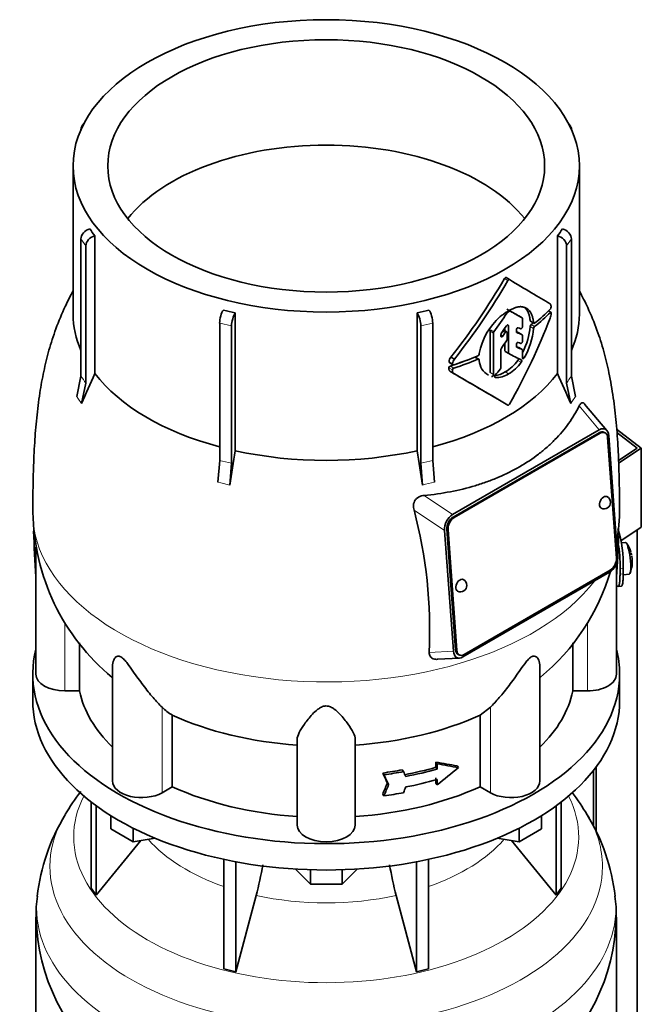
# Model space of a CAD drawing. Header units: millimetres. Extents: x 166 to 762, y -3522 to 2287.
# Tile 9 of 27: x 569 to 762, y -1377 to -1071. Entities that reach past the tile are written whole.
import ezdxf

# ---------------------------------------------------------------- set-up
doc = ezdxf.new("R2010")
doc.units = ezdxf.units.MM
for name, color, linetype in [('LOW_134-17', 7, 'Continuous'), ('M5X8_UNI7687', 7, 'Continuous'), ('VSI134_DIFFUSORE', 7, 'Continuous'), ('VSI134_TERMINALE', 7, 'Continuous'), ('VSI134_TESTATA', 7, 'Continuous')]:
    doc.layers.add(name, color=color, linetype=linetype)

# ---------------------------------------------------------------- blocks, each defined once
blk = doc.blocks.new('SE4')
at = {"layer": 'LOW_134-17', "color": 7, "linetype": 'Continuous', "lineweight": 35}
for p, q in [((760.76, -3254.93), (760.76, -1229.68)), ((748.01, -1303.2), (748.01, -1323.14)), ((747.26, -1304.19), (747.26, -1321.49))]:
    blk.add_line(p, q, dxfattribs=at)
at = {"layer": 'M5X8_UNI7687', "color": 7, "linetype": 'Continuous', "lineweight": 35}
for p, q in [((757.15, -1233.53), (755.85, -1233.65)), ((756.42, -1243.61), (758.35, -1243.32))]:
    blk.add_line(p, q, dxfattribs=at)
for centre, radius, start, end in [((749.24, -1239.47), 10, 16.6957, 35.0127), ((749.24, -1239.47), 10, 11.8797, 13.5278), ((1125.34, -1182.91), 370.34, 188.5064, 188.6141), ((749.24, -1239.47), 10, 338.98, 357.2751)]:
    blk.add_arc(centre, radius, start, end, dxfattribs=at)
for centre, major_axis, ratio, start_param, end_param in [((757.75, -1238.43), (0.6, -4.89), 0.169759, 0.004788, 3.136805), ((749.22, -1239.38), (-9.78, -2.08), 0.810411, 3.163117, 3.206609), ((749.25, -1239.59), (-9.94, -1.06), 0.589949, 3.053564, 3.168123), ((750.76, -1237.47), (7.36, -5.62), 0.747167, 0.443437, 0.593129)]:
    blk.add_ellipse(centre, major_axis=major_axis, ratio=ratio, start_param=start_param, end_param=end_param, dxfattribs=at)
at = {"layer": 'VSI134_DIFFUSORE', "color": 7, "linetype": 'Continuous', "lineweight": 35}
for p, q in [((573.33, -1274.38), (573.33, -1282.55)), ((755.33, -1282.55), (755.33, -1274.38)), ((591.5, -1314.05), (591.5, -1340.73)), ((593.03, -1315.2), (593.03, -1342.86)), ((735.63, -1315.2), (735.63, -1342.86)), ((737.16, -1314.05), (737.16, -1340.73)), ((597.58, -1322.31), (597.58, -1318.25)), ((731.09, -1322.31), (731.09, -1318.25)), ((604.52, -1326.32), (597.58, -1322.31)), ((604.52, -1326.32), (604.52, -1322.14)), ((724.15, -1326.32), (724.15, -1322.14)), ((731.09, -1322.31), (724.15, -1326.32)), ((593.03, -1342.86), (606.9, -1325.95)), ((611.34, -1325.26), (604.52, -1326.32)), ((724.15, -1326.32), (717.32, -1325.26)), ((721.77, -1325.95), (735.63, -1342.86)), ((632.64, -1331.8), (632.64, -1365.73)), ((636.33, -1332.54), (636.33, -1366.61)), ((692.33, -1332.54), (692.33, -1366.61)), ((696.03, -1331.8), (696.03, -1365.73)), ((659.42, -1339.45), (654.77, -1334.8)), ((659.42, -1339.45), (659.42, -1335.01)), ((673.89, -1334.8), (669.24, -1339.45)), ((669.24, -1339.45), (669.24, -1335.01)), ((669.24, -1339.45), (659.42, -1339.45)), ((591.5, -1340.73), (593.03, -1342.86)), ((636.33, -1366.61), (642.61, -1342.99)), ((686.06, -1342.99), (692.33, -1366.61)), ((735.63, -1342.86), (737.16, -1340.73)), ((574.33, -1349.72), (574.33, -1392.78)), ((754.33, -1392.78), (754.33, -1349.72)), ((632.64, -1365.73), (636.33, -1366.61)), ((692.33, -1366.61), (696.03, -1365.73))]:
    blk.add_line(p, q, dxfattribs=at)
for centre, radius, start, end in [((642.9, -1353.44), 69.34, 142.033, 149.1905), ((687.58, -1351.61), 66.76, 30.2688, 37.3789), ((636.3, -1350.25), 61.97, 148.6443, 173.5165), ((692.92, -1350.05), 61.38, 6.3678, 31.5224), ((552.76, -1318.68), 93.08, 344.857, 350.8264), ((774.59, -1318.88), 91.75, 189.1585, 195.2315), ((602.17, -1348.22), 27.79, 169.5748, 183.1451), ((727.27, -1347.93), 27, 356.1894, 10.0912), ((635.57, -1348.66), 61.16, 181.0224, 231.9887), ((693.39, -1348.76), 60.83, 307.8231, 359.0842)]:
    blk.add_arc(centre, radius, start, end, dxfattribs=at)
for centre, major_axis, start_param, end_param in [((664.33, -1274.38), (91, 0), 2.993207, 6.283185), ((664.33, -1274.38), (91, 0), 0, 0.148386), ((664.33, -1282.55), (-91, 0), 0, 3.141593)]:
    blk.add_ellipse(centre, major_axis=major_axis, ratio=0.57735, start_param=start_param, end_param=end_param, dxfattribs=at)
at = {"layer": 'VSI134_DIFFUSORE', "color": 4, "linetype": 'Continuous', "lineweight": 9}
for centre, major_axis, start_param, end_param in [((664.33, -1324.81), (-78.3, 0), 0, 3.425204), ((664.33, -1324.81), (-78.3, 0), 5.999574, 6.283185), ((664.33, -1334), (85.67, 0), 2.812199, 6.283185), ((664.33, -1334), (85.67, 0), 0, 0.329621), ((664.33, -1309.69), (-61.63, 0), 0.463231, 1.030574), ((664.33, -1309.69), (61.63, 0), 5.252612, 5.819954), ((664.33, -1309.69), (-61.63, 0), 1.210556, 1.931037), ((664.33, -1346.76), (-89.83, 0), 0, 3.209137), ((664.33, -1346.76), (-89.83, 0), 6.215747, 6.283185)]:
    blk.add_ellipse(centre, major_axis=major_axis, ratio=0.57735, start_param=start_param, end_param=end_param, dxfattribs=at)
at = {"layer": 'VSI134_TERMINALE', "color": 7, "linetype": 'Continuous', "lineweight": 35}
for p, q in [((754.4, -1198.47), (762.05, -1204.33)), ((760.76, -1204.3), (754.47, -1199.48)), ((754.98, -1208.14), (760.76, -1204.3)), ((762.05, -1204.33), (755.02, -1209)), ((762.05, -1228.82), (762.05, -1204.33)), ((762.05, -1228.82), (755.73, -1233.02)), ((755.44, -1243.34), (755.44, -1241.7)), ((756.43, -1243.26), (756.43, -1241.62)), ((754.84, -1247.17), (755.83, -1247.09))]:
    blk.add_line(p, q, dxfattribs=at)
at = {"layer": 'VSI134_TERMINALE', "color": 4, "linetype": 'Continuous', "lineweight": 9}
for p, q in [((755.44, -1241.7), (756.43, -1241.62)), ((756.43, -1243.26), (755.44, -1243.34))]:
    blk.add_line(p, q, dxfattribs=at)
at = {"layer": 'VSI134_TERMINALE', "color": 7, "linetype": 'Continuous', "lineweight": 35}
for centre, radius, start, end in [((717.82, -1240.49), 38.63, 358.3189, 17.0497), ((718.57, -1240.35), 36.9, 357.8966, 10.8333)]:
    blk.add_arc(centre, radius, start, end, dxfattribs=at)
for points, knots in [([(754.34, -1246.74), (754.4, -1246.83), (754.45, -1246.9), (754.61, -1247.08), (754.71, -1247.15), (754.89, -1247.18), (754.97, -1247.13), (755.11, -1246.93), (755.17, -1246.77), (755.24, -1246.45), (755.27, -1246.33), (755.31, -1246.06), (755.35, -1245.77), (755.37, -1245.44), (755.4, -1245.07), (755.41, -1244.88), (755.43, -1244.27), (755.44, -1243.82), (755.44, -1243.34)], [0.189779, 0.189779, 0.189779, 0.189779, 0.25, 0.25, 0.375, 0.375, 0.5, 0.5, 0.625, 0.625, 0.6875, 0.6875, 0.75, 0.8125, 0.8125, 0.875, 0.875, 1, 1, 1, 1]), ([(756.43, -1243.26), (756.43, -1243.74), (756.42, -1244.18), (756.4, -1244.79), (756.39, -1244.98), (756.37, -1245.35), (756.35, -1245.52), (756.3, -1245.99), (756.26, -1246.26), (756.16, -1246.68), (756.1, -1246.85), (755.97, -1247.03), (755.91, -1247.08), (755.83, -1247.09)], [0, 0, 0, 0, 0.125, 0.125, 0.1875, 0.1875, 0.25, 0.25, 0.375, 0.375, 0.5, 0.5, 0.6059848, 0.6059848, 0.6059848, 0.6059848])]:
    blk.add_open_spline(points, degree=3, knots=knots, dxfattribs=at)
at = {"layer": 'VSI134_TESTATA', "color": 7, "linetype": 'Continuous', "lineweight": 35}
for p, q in [((589.21, -1103.64), (588.6, -1104.49)), ((740.06, -1104.49), (739.45, -1103.64)), ((588.27, -1105.58), (588.27, -1105.59)), ((740.39, -1105.59), (740.39, -1105.58)), ((585.83, -1116.8), (585.83, -1162.8)), ((742.83, -1162.8), (742.83, -1116.8)), ((592.6, -1138.47), (592.6, -1181.21)), ((736.07, -1181.21), (736.07, -1138.47)), ((588.27, -1182), (588.27, -1139.46)), ((589.8, -1141.59), (589.8, -1184.14)), ((738.86, -1184.14), (738.86, -1141.59)), ((740.39, -1139.46), (740.39, -1182)), ((721.15, -1152.06), (720.09, -1151.45)), ((636.15, -1162.37), (636.15, -1205.11)), ((692.52, -1205.11), (692.52, -1162.37)), ((734.02, -1162.17), (733.28, -1161.75)), ((631.3, -1208.09), (631.3, -1165.55)), ((697.37, -1165.55), (697.37, -1208.09)), ((725.1, -1163.92), (724.04, -1163.31)), ((725.2, -1166.64), (725.2, -1164.15)), ((727.66, -1164.99), (728.73, -1165.61)), ((634.99, -1166.43), (634.99, -1208.98)), ((693.67, -1208.98), (693.67, -1166.43)), ((715.13, -1168.03), (715.13, -1180.89)), ((716.19, -1181.5), (716.19, -1168.64)), ((720.3, -1168.28), (719.33, -1167.72)), ((719.76, -1167.07), (719.76, -1167.96)), ((720.4, -1170.62), (720.4, -1168.51)), ((720.82, -1174.73), (720.82, -1166.32)), ((723.3, -1168.21), (723.3, -1167.64)), ((725.1, -1169.16), (724.04, -1168.55)), ((718.5, -1169.56), (718.5, -1169.14)), ((719.76, -1171.75), (719.76, -1174.12)), ((725.2, -1171.2), (725.2, -1169.38)), ((711.77, -1174.95), (711.76, -1175.13)), ((718.5, -1179.27), (718.5, -1173.74)), ((719.86, -1174.35), (720.92, -1174.96)), ((723.3, -1172.75), (723.3, -1172.18)), ((725.1, -1173.74), (724.04, -1173.12)), ((725.2, -1176.34), (725.2, -1173.96)), ((702.55, -1177.79), (703.65, -1178.43)), ((702.98, -1176.05), (704.08, -1176.69)), ((711.64, -1176.73), (710.57, -1176.11)), ((711.76, -1176.95), (711.77, -1177.13)), ((702.99, -1180.67), (704.09, -1181.3)), ((586.97, -1188.34), (588.27, -1182)), ((589.8, -1184.14), (588.5, -1190.47)), ((740.16, -1190.47), (738.86, -1184.14)), ((740.39, -1182), (741.69, -1188.34)), ((751.39, -1198.83), (744.48, -1190.62)), ((703.5, -1224.89), (749.01, -1198.62)), ((748.95, -1199.53), (703.69, -1225.66)), ((750.77, -1199.54), (750.42, -1199.37)), ((749.3, -1199.7), (704.04, -1225.83)), ((754.32, -1238.37), (751.6, -1201.02)), ((751.96, -1200.46), (754.67, -1237.8)), ((630.76, -1214.87), (631.3, -1208.09)), ((697.37, -1208.09), (697.91, -1214.87)), ((634.99, -1208.98), (634.45, -1215.75)), ((694.21, -1215.75), (693.67, -1208.98)), ((703.76, -1267.2), (701.05, -1229.85)), ((701.75, -1229.43), (704.47, -1266.78)), ((702.11, -1229.6), (704.82, -1266.95)), ((574.33, -1235), (574.33, -1274.38)), ((707.12, -1268.27), (752.38, -1242.15)), ((754.33, -1274.38), (754.33, -1240.05)), ((752.22, -1242.76), (706.71, -1269.04)), ((587.86, -1279.58), (587.86, -1264.71)), ((740.8, -1264.71), (740.8, -1279.58)), ((698.8, -1269.77), (705.63, -1269.39)), ((705.3, -1268.27), (705.65, -1268.44)), ((598.06, -1271.99), (598.06, -1307.45)), ((730.61, -1307.45), (730.61, -1272.01)), ((587.86, -1279.58), (583.33, -1279.58)), ((745.33, -1279.58), (740.8, -1279.58)), ((715.24, -1284.62), (712.04, -1287.08)), ((616.62, -1309.28), (616.62, -1287.08)), ((712.04, -1287.08), (712.04, -1309.28)), ((655.33, -1321.15), (655.33, -1294.64)), ((673.33, -1321.15), (673.33, -1294.64)), ((698.36, -1303.24), (698.36, -1301.61)), ((698.36, -1301.61), (698.74, -1302.14)), ((698.36, -1303.24), (698.74, -1303.78)), ((698.74, -1302.14), (698.74, -1303.78)), ((704.96, -1302.76), (705.34, -1303.3)), ((681.86, -1305.02), (682.25, -1305.56)), ((687.93, -1304.05), (688.31, -1304.58)), ((616.62, -1309.28), (613.42, -1311.13)), ((683.29, -1308.08), (683.68, -1308.62)), ((698.36, -1308.14), (698.36, -1306.51)), ((698.36, -1308.14), (698.74, -1308.68)), ((698.74, -1307.04), (698.74, -1308.68)), ((715.24, -1311.13), (712.04, -1309.28)), ((681.86, -1311.55), (682.25, -1312.09))]:
    blk.add_line(p, q, dxfattribs=at)
at = {"layer": 'VSI134_TESTATA', "color": 4, "linetype": 'Continuous', "lineweight": 9}
for p, q in [((589.8, -1141.59), (588.27, -1139.46)), ((740.39, -1139.46), (738.86, -1141.59)), ((720.65, -1152.35), (719.59, -1151.74)), ((733.84, -1162.24), (733.17, -1161.86)), ((634.99, -1166.43), (631.3, -1165.55)), ((697.37, -1165.55), (693.67, -1166.43)), ((725.1, -1163.92), (724.04, -1163.31)), ((728.65, -1165.43), (727.58, -1164.82)), ((728.95, -1166.6), (727.87, -1165.98)), ((716.19, -1168.64), (715.13, -1168.03)), ((716.33, -1168.26), (715.27, -1167.64)), ((719.82, -1168.51), (719.08, -1168.08)), ((720.46, -1166.12), (720.82, -1166.32)), ((725.09, -1169.15), (724.02, -1168.54)), ((728.65, -1167.19), (727.58, -1166.57)), ((718.5, -1169.22), (719.1, -1169.56)), ((720.82, -1174.73), (719.76, -1174.12)), ((725.09, -1173.73), (724.02, -1173.12)), ((703.52, -1178.13), (702.42, -1177.5)), ((711.36, -1176.74), (710.3, -1176.12)), ((723.75, -1177.09), (724.82, -1177.7)), ((725.2, -1176), (725.72, -1176.3)), ((703.48, -1180.07), (702.38, -1179.43)), ((703.93, -1179.5), (702.83, -1178.87)), ((715.13, -1180.89), (716.19, -1181.5)), ((719.84, -1180.67), (720.9, -1181.28)), ((716.61, -1182.32), (716.74, -1182.4)), ((587.35, -1188.83), (586.97, -1188.34)), ((587.35, -1188.83), (588.5, -1190.47)), ((740.54, -1189.91), (740.16, -1190.47)), ((740.54, -1189.91), (741.69, -1188.34)), ((742.79, -1191.21), (749.01, -1198.62)), ((749.3, -1199.7), (748.95, -1199.53)), ((631.67, -1215.05), (630.76, -1214.87)), ((631.67, -1215.05), (634.45, -1215.75)), ((695.12, -1215.5), (694.21, -1215.75)), ((695.12, -1215.5), (697.91, -1214.87)), ((703.5, -1224.89), (694.7, -1218.97)), ((701.05, -1229.85), (691.57, -1223.48)), ((704.04, -1225.83), (703.69, -1225.66)), ((702.11, -1229.6), (701.75, -1229.43)), ((574.27, -1244.25), (574.33, -1244.25)), ((754.33, -1244.25), (754.4, -1244.25)), ((583.33, -1279.58), (583.33, -1258.3)), ((745.33, -1279.58), (745.33, -1258.3)), ((696.24, -1267.62), (703.76, -1267.2)), ((704.82, -1266.95), (704.47, -1266.78)), ((613.42, -1311.13), (613.42, -1284.62)), ((715.24, -1311.13), (715.24, -1284.62))]:
    blk.add_line(p, q, dxfattribs=at)
at = {"layer": 'VSI134_TESTATA', "color": 7, "linetype": 'Continuous', "lineweight": 35}
for centre, radius, start, end in [((623.22, -1114.88), 38.66, 213.7109, 217.6034), ((705.44, -1114.88), 38.66, 322.3966, 326.2891), ((553.13, -1055.87), 192.09, 321.2685, 330.0618), ((550.97, -1054.65), 195.79, 321.4403, 330.0659), ((733.64, -1159.72), 0.189, 48.4238, 58.9517), ((661.71, -1047.3), 117.87, 255.627, 257.474), ((666.95, -1047.3), 117.87, 282.526, 284.373), ((720.95, -1162.84), 0.701, 121.3426, 147.4783), ((721.35, -1162.09), 0.25, 66.4547, 125.8549), ((728.24, -1162.03), 5.86, 340.0202, 355.9303), ((733.04, -1160.51), 1.05, 319.4362, 2.2381), ((731.75, -1178.78), 20.34, 131.4374, 169.1268), ((728.5, -1166.66), 0.93, 132.5622, 174.2913), ((715.81, -1168.06), 0.683, 142.6702, 177.4199), ((716.88, -1168.67), 0.685, 142.728, 177.4247), ((719.21, -1169.17), 0.71, 144.7473, 177.5843), ((705.76, -1164.6), 21.91, 333.0686, 354.8481), ((706.88, -1165.22), 21.85, 329.5363, 354.8235), ((729.57, -1167.28), 0.927, 132.3786, 174.2656), ((719.66, -1170.59), 0.742, 324.5379, 357.5626), ((711.07, -1175.05), 0.701, 294.3064, 353.4391), ((719.22, -1173.77), 0.719, 143.3889, 177.4377), ((705.15, -1177.73), 2.74, 142.4032, 175.1746), ((706.28, -1178.37), 2.77, 142.6885, 175.0994), ((717.5, -1176.72), 5.74, 184.0787, 240.0861), ((713.51, -1169.82), 12.56, 300.2581, 324.6507), ((714.56, -1170.41), 12.58, 300.2436, 324.5986), ((789.98, -1274), 218.11, 154.8225, 157.4837), ((703.02, -1179.49), 0.65, 107.3621, 174.8958), ((704.13, -1180.12), 0.652, 107.6582, 174.966), ((-419.25, -3124.91), 2244.89, 59.51557, 59.98786), ((716.04, -1174.82), 6.98, 274.5485, 302.9777), ((717.12, -1175.49), 6.92, 266.8484, 303.1454), ((717.77, -1179.24), 0.729, 320.6246, 357.2202), ((538.68, -1274), 218.11, 22.5163, 25.1775), ((-419.78, -3128.24), 2248.03, 59.51593, 60.00441), ((1262.67, -1310.36), 635.3, 170.4635, 171.43609), ((65.99, -1310.36), 635.3, 8.56391, 9.5365), ((750.49, -1221.13), 2, 0, 64.5303), ((551.51, -1260.63), 144.9, 357.233, 14.8561), ((750.49, -1221.13), 2, 244.5303, 0), ((640.81, -1223.34), 67.41, 180.7241, 230.5019), ((687.98, -1223.34), 67.31, 350.3204, 359.2376), ((687.98, -1223.34), 67.31, 309.4338, 343.6681), ((705.94, -1246.85), 2, 0, 64.5303), ((705.94, -1246.85), 2, 244.5303, 0), ((625.08, -1272.79), 16.6, 225.4083, 239.3884)]:
    blk.add_arc(centre, radius, start, end, dxfattribs=at)
at = {"layer": 'VSI134_TESTATA', "color": 4, "linetype": 'Continuous', "lineweight": 9}
for centre, radius, start, end in [((559.49, -1204.27), 36.39, 33.5892, 37.725), ((769.17, -1204.27), 36.39, 142.275, 146.4108), ((622.52, -1252.94), 45.69, 74.1676, 78.9335), ((706.14, -1252.94), 45.69, 101.0665, 105.8324)]:
    blk.add_arc(centre, radius, start, end, dxfattribs=at)
at = {"layer": 'VSI134_TESTATA', "color": 7, "linetype": 'Continuous', "lineweight": 35}
for major_axis in [(78.5, 0), (67.74, 0)]:
    blk.add_ellipse((664.33, -1116.8), major_axis=major_axis, ratio=0.57735, dxfattribs=at)
for centre, major_axis, ratio, start_param, end_param in [((591.04, -1106.24), (2.44, -1.75), 0.754344, 2.912261, 3.637652), ((737.62, -1106.24), (-2.44, -1.75), 0.754344, 2.645534, 3.370925), ((664.33, -1149.46), (67.74, 0), 0.57735, 0.430765, 2.710827), ((591.04, -1138.79), (-2.44, -1.75), 0.754344, 4.207836, 5.787126), ((592.57, -1140.93), (2.44, 1.75), 0.754344, 1.066243, 2.645534), ((736.09, -1140.93), (2.44, -1.75), 0.754344, 0.496059, 2.075349), ((737.62, -1138.79), (-2.44, 1.75), 0.754344, 3.637652, 5.216942), ((664.33, -1119.25), (80, -46.83), 0.005973, 0.523921, 0.784455), ((664.33, -1162.8), (78.5, 0), 0.57735, 3.141593, 3.391494), ((632.44, -1163.95), (-0.7, -2.92), 0.31246, 3.786362, 5.365653), ((636.14, -1164.83), (0.7, 2.92), 0.31246, 0.64477, 2.22406), ((692.52, -1164.83), (0.7, -2.92), 0.31246, 0.917533, 2.496823), ((696.22, -1163.95), (-0.7, 2.92), 0.31246, 4.059125, 5.638416), ((664.33, -1128.98), (-59.79, -84.34), 0.630164, 1.551795, 1.620079), ((664.33, -1128.89), (78.5, -44.84), 0.004672, -0.772853, -0.703933), ((664.33, -1129.4), (80, 0), 0.57735, -0.790935, -0.780102), ((664.33, -1128.89), (80, -45.69), 0.004672, -0.773039, -0.705414), ((664.33, -1138.33), (80, 0), 0.57735, -0.630598, -0.518021), ((664.33, -1139.36), (80, -0.05), 0.576906, -0.63021, -0.517581), ((664.33, -1162.8), (-78.5, 0), 0.57735, 2.891692, 3.141593), ((664.33, -1158.44), (56.38, 99), 0.573353, 4.713426, 4.974273), ((664.33, -1139.36), (78.5, -0.05), 0.576906, -0.627228, -0.613459), ((623.54, -1109.1), (84.79, 108.49), 0.813815, 4.796406, 4.817449), ((628.91, -1113.81), (86.01, 97.61), 0.811036, -1.433588, -1.423742), ((622.22, -1110.39), (122.16, -64.34), 0.054855, -0.567828, -0.557381), ((621.4, -1109.92), (124.51, -65.57), 0.054855, -0.582253, -0.558494), ((621.45, -1108.29), (124.46, -65.52), 0.055137, -0.576041, -0.56471), ((629.73, -1117.45), (86.16, 95.92), 0.810489, -1.432045, -1.409969), ((619.98, -1111.94), (125.98, -67.1), 0.048322, -0.576058, -0.564869), ((664.33, -1142.29), (79.99, -43.94), 0.021828, -0.772923, -0.700364), ((620.42, -1113.84), (124.01, -66.26), 0.046433, -0.567944, -0.557578), ((619.57, -1113.35), (126.4, -67.54), 0.046433, -0.582298, -0.558682), ((664.33, -1139.37), (78.5, 0), 0.57735, -1.058237, -0.967486), ((664.33, -1139.37), (80, 0), 0.57735, -1.052994, -0.942461), ((664.33, -1138.32), (80, 0), 0.57735, -1.05245, -0.942461), ((664.33, -1162.8), (-78.5, 0), 0.57735, 0.41818, 1.136418), ((664.33, -1162.8), (78.5, 0), 0.57735, 5.146767, 5.865006), ((639.49, -1129.36), (87.22, 75.16), 0.800393, -1.357861, -1.335212), ((749.13, -1202.08), (-1.29, -2.71), 0.625473, 3.141593, 3.879379), ((749.1, -1202.33), (-1.7, -3.94), 0.585917, 2.297572, 3.808941), ((749.48, -1202.24), (-1.29, -2.71), 0.625473, 2.308583, 3.879379), ((664.33, -1162.8), (-78.5, 0), 0.57735, 1.203578, 1.938015), ((750.49, -1221.13), (0.86, 1.81), 0.625473, 0, 3.141593), ((703.94, -1228.41), (-1.52, -3.76), 0.658311, 3.841252, 5.352621), ((703.88, -1228.2), (1.29, 2.71), 0.625473, 0.737787, 2.308583), ((704.23, -1228.37), (1.29, 2.71), 0.625473, 0.737787, 2.308583), ((664.33, -1270.02), (-27.25, 225.93), 0.384309, 1.346763, 1.410262), ((664.33, -1270.02), (27.25, 225.93), 0.384309, -1.410262, -1.353814), ((751.78, -1239.25), (1.52, 3.76), 0.658311, 3.841252, 5.35262), ((752.19, -1239.6), (-1.29, -2.71), 0.625473, 0.737787, 2.308583), ((705.94, -1246.85), (0.86, 1.81), 0.625473, 0, 3.141593), ((706.62, -1265.33), (1.7, 3.94), 0.585917, 2.297573, 3.808941), ((706.59, -1265.56), (1.29, 2.71), 0.625473, 2.308583, 3.141593), ((706.94, -1265.73), (1.29, 2.71), 0.625473, 2.308583, 3.879379), ((583.33, -1274.38), (9, 0), 0.57735, 3.141593, 4.712389), ((745.33, -1274.38), (-9, 0), 0.57735, 1.570796, 3.141593), ((664.33, -1274.38), (-77, 0), 0.57735, 0.117151, 0.534109), ((664.33, -1274.38), (77, 0), 0.57735, 5.749077, 6.166034), ((664.33, -1252.19), (-77, 0), 0.57735, 0.902549, 1.453645), ((664.33, -1252.19), (77, 0), 0.57735, 4.82954, 5.380636), ((664.33, -1263.36), (77, 0), 0.57735, -1.249874, -1.113116), ((664.33, -1259.55), (76.01, -35.64), 0.345529, -0.95251, -0.854431), ((664.33, -1259.55), (77, -36.1), 0.345529, -0.953344, -0.85654), ((664.33, -1270.44), (72.18, 51.03), 0.579238, 4.780548, 4.877352), ((664.33, -1261.73), (77, 0), 0.57735, -1.341157, -1.259355), ((449.47, -990.11), (312, -556.34), 0.096151, 0.909542, 0.916225), ((664.33, -1261.73), (78, 0), 0.57735, -1.339048, -1.258311), ((446.49, -985.96), (316.31, -564.02), 0.096151, 0.908896, 0.915487), ((440.93, -964.34), (323.67, -577.15), 0.09615, 0.884303, 0.887521), ((664.33, -1263.36), (78, 0), 0.57735, -1.248952, -1.113951), ((607.06, -1307.45), (9, 0), 0.57735, 3.141593, 5.497787), ((664.33, -1274.38), (-77, 0), 0.57735, 0.902549, 1.453645), ((664.33, -1274.38), (77, 0), 0.57735, 4.82954, 5.380636), ((449.47, -941.66), (-52.46, -635.69), 0.491081, 0.99085, 0.997533), ((446.49, -937.48), (-53.18, -644.47), 0.491081, 0.991587, 0.998179), ((440.9, -942.92), (-54.41, -659.53), 0.49109, 1.019542, 1.02276), ((664.33, -1266.63), (78, 0), 0.57735, -1.248952, -1.113951), ((721.61, -1307.45), (-9, 0), 0.57735, 0.785398, 3.141593), ((664.33, -1268.26), (78, 0), 0.57735, -1.339048, -1.258311), ((664.33, -1321.15), (9, 0), 0.57735, 3.141593, 6.283185)]:
    blk.add_ellipse(centre, major_axis=major_axis, ratio=ratio, start_param=start_param, end_param=end_param, dxfattribs=at)
at = {"layer": 'VSI134_TESTATA', "color": 4, "linetype": 'Continuous', "lineweight": 9}
for start_param, end_param in [(0.000455, 2.726381), (2.988518, 3.140889)]:
    blk.add_ellipse((664.33, -1224.24), major_axis=(-91, 0), ratio=0.57735, start_param=start_param, end_param=end_param, dxfattribs=at)
at = {"layer": 'VSI134_TESTATA', "color": 7, "linetype": 'Continuous', "lineweight": 35}
for points, knots in [([(719.59, -1151.74), (719.65, -1151.62), (719.75, -1151.52), (719.93, -1151.42), (720.02, -1151.41), (720.09, -1151.45)], [0, 0, 0, 0, 0.5, 0.5, 1, 1, 1, 1]), ([(721.15, -1152.06), (721.09, -1152.02), (720.99, -1152.03), (720.81, -1152.14), (720.71, -1152.23), (720.65, -1152.35)], [0, 0, 0, 0, 0.5, 0.5, 1, 1, 1, 1]), ([(585.83, -1155.55), (585.71, -1155.77), (584.88, -1157.34), (582.96, -1161.18), (580.48, -1167.09), (578.3, -1173.86), (576.68, -1180.55), (575.41, -1187.59), (574.49, -1195.02), (573.88, -1202.82), (573.54, -1210.44), (573.43, -1216.57), (573.34, -1221.13), (573.34, -1223.66), (573.33, -1224.99)], [0.114803, 0.114803, 0.114803, 0.114803, 0.1236688, 0.1784651, 0.2665633, 0.3492545, 0.4290855, 0.5102899, 0.6058005, 0.7028315, 0.8077144, 0.8988836, 0.9547191, 1, 1, 1, 1]), ([(755.33, -1224.99), (755.32, -1223.34), (755.31, -1220.54), (755.23, -1216.35), (755.13, -1211.07), (754.86, -1204.25), (754.33, -1196.64), (753.43, -1188.72), (752.16, -1181.31), (750.48, -1174.27), (748.33, -1167.47), (745.73, -1161.23), (743.74, -1157.25), (742.85, -1155.57)], [0, 0, 0, 0, 0.0565747, 0.1124762, 0.1799913, 0.2721807, 0.3765009, 0.4716882, 0.5655632, 0.6463983, 0.7281053, 0.8166934, 0.8848895, 0.8848895, 0.8848895, 0.8848895]), ([(733.77, -1159.58), (733.78, -1159.6), (733.82, -1159.63), (733.86, -1159.68), (733.9, -1159.74), (733.93, -1159.81), (733.96, -1159.89), (733.99, -1159.97), (734.02, -1160.06), (734.04, -1160.16), (734.06, -1160.26), (734.08, -1160.36), (734.08, -1160.43), (734.09, -1160.47)], [0, 0, 0, 0, 0.08878, 0.177923, 0.267524, 0.357639, 0.448281, 0.53943, 0.631034, 0.723011, 0.815254, 0.907634, 1, 1, 1, 1]), ([(725.25, -1160.51), (725.2, -1160.5), (725.1, -1160.48), (724.95, -1160.46), (724.79, -1160.45), (724.64, -1160.44), (724.48, -1160.44), (724.33, -1160.45), (724.18, -1160.47), (724.02, -1160.49), (723.87, -1160.51), (723.72, -1160.54), (723.57, -1160.58), (723.42, -1160.62), (723.27, -1160.66), (723.12, -1160.71), (722.98, -1160.75), (722.84, -1160.8), (722.7, -1160.86), (722.56, -1160.91), (722.31, -1161.01), (721.94, -1161.18), (721.43, -1161.43), (720.92, -1161.71), (720.4, -1162.02), (719.87, -1162.36), (719.35, -1162.73), (718.82, -1163.12), (718.46, -1163.39), (718.29, -1163.53)], [0, 0, 0, 0, 0.027225, 0.053963, 0.080229, 0.106036, 0.131393, 0.156305, 0.180776, 0.20481, 0.228406, 0.251563, 0.274281, 0.296556, 0.318385, 0.339764, 0.36069, 0.381158, 0.401163, 0.420702, 0.439769, 0.508178, 0.577363, 0.647201, 0.717542, 0.788205, 0.858988, 0.929667, 1, 1, 1, 1]), ([(728.65, -1165.43), (728.64, -1165.34), (728.62, -1165.14), (728.58, -1164.85), (728.53, -1164.57), (728.48, -1164.29), (728.42, -1164.02), (728.35, -1163.76), (728.22, -1163.31), (727.99, -1162.71), (727.63, -1162.05), (727.16, -1161.47), (726.71, -1161.1), (726.29, -1160.85), (725.97, -1160.71), (725.62, -1160.59), (725.38, -1160.54), (725.25, -1160.51)], [0, 0, 0, 0, 0.036046, 0.07226, 0.108651, 0.145226, 0.181995, 0.21897, 0.256164, 0.374824, 0.50166, 0.611779, 0.746751, 0.808863, 0.871706, 0.935274, 1, 1, 1, 1]), ([(725.88, -1160.69), (725.96, -1160.76), (726.2, -1160.99), (726.58, -1161.46), (726.95, -1162.14), (727.19, -1162.81), (727.35, -1163.38), (727.44, -1163.84), (727.52, -1164.32), (727.56, -1164.65), (727.58, -1164.82)], [0.3320997, 0.3320997, 0.3320997, 0.3320997, 0.389092, 0.5058891, 0.633698, 0.7533976, 0.8158474, 0.8777312, 0.9391014, 1, 1, 1, 1]), ([(734.09, -1162.44), (734.1, -1162.32), (734.08, -1162.22), (733.98, -1162.14), (733.91, -1162.17), (733.84, -1162.24)], [0, 0, 0, 0, 0.5, 0.5, 1, 1, 1, 1]), ([(728.65, -1165.43), (728.66, -1165.53), (728.69, -1165.59), (728.8, -1165.64), (728.87, -1165.62), (728.95, -1165.56)], [0, 0, 0, 0, 0.5, 0.5, 1, 1, 1, 1]), ([(720.4, -1168.51), (720.4, -1168.43), (720.38, -1168.36), (720.31, -1168.27), (720.26, -1168.25), (720.14, -1168.25), (720.07, -1168.28), (719.94, -1168.37), (719.88, -1168.43), (719.82, -1168.51)], [0, 0, 0, 0, 0.25, 0.25, 0.5, 0.5, 0.75, 0.75, 1, 1, 1, 1]), ([(720.23, -1166.35), (720.28, -1166.27), (720.35, -1166.2), (720.48, -1166.1), (720.55, -1166.07), (720.67, -1166.07), (720.73, -1166.09), (720.8, -1166.18), (720.82, -1166.25), (720.82, -1166.32)], [0, 0, 0, 0, 0.25, 0.25, 0.5, 0.5, 0.75, 0.75, 1, 1, 1, 1]), ([(723.3, -1167.64), (723.3, -1167.56), (723.32, -1167.47), (723.39, -1167.29), (723.44, -1167.21), (723.56, -1167.07), (723.62, -1167.02), (723.75, -1166.96), (723.81, -1166.95), (723.86, -1166.97)], [0, 0, 0, 0, 0.25, 0.25, 0.5, 0.5, 0.75, 0.75, 1, 1, 1, 1]), ([(724.65, -1167.31), (724.7, -1167.33), (724.76, -1167.32), (724.88, -1167.26), (724.95, -1167.21), (725.06, -1167.07), (725.11, -1166.98), (725.18, -1166.81), (725.2, -1166.72), (725.2, -1166.64)], [0, 0, 0, 0, 0.25, 0.25, 0.5, 0.5, 0.75, 0.75, 1, 1, 1, 1]), ([(719.1, -1169.56), (719.04, -1169.64), (718.98, -1169.7), (718.84, -1169.79), (718.77, -1169.82), (718.65, -1169.82), (718.59, -1169.79), (718.52, -1169.7), (718.5, -1169.64), (718.5, -1169.56)], [0, 0, 0, 0, 0.25, 0.25, 0.5, 0.5, 0.75, 0.75, 1, 1, 1, 1]), ([(723.3, -1172.18), (723.3, -1172.1), (723.32, -1172.01), (723.39, -1171.84), (723.44, -1171.75), (723.56, -1171.61), (723.63, -1171.56), (723.75, -1171.5), (723.81, -1171.5), (723.86, -1171.52)], [0, 0, 0, 0, 0.25, 0.25, 0.5, 0.5, 0.75, 0.75, 1, 1, 1, 1]), ([(724.65, -1171.87), (724.7, -1171.89), (724.76, -1171.88), (724.88, -1171.83), (724.95, -1171.77), (725.06, -1171.63), (725.11, -1171.55), (725.18, -1171.37), (725.2, -1171.28), (725.2, -1171.2)], [0, 0, 0, 0, 0.25, 0.25, 0.5, 0.5, 0.75, 0.75, 1, 1, 1, 1]), ([(702.55, -1177.79), (702.54, -1177.79), (702.54, -1177.79), (702.45, -1177.73), (702.4, -1177.62), (702.42, -1177.5)], [0.4706024, 0.4706024, 0.4706024, 0.4706024, 0.5, 0.5, 1, 1, 1, 1]), ([(703.52, -1178.13), (703.5, -1178.26), (703.55, -1178.36), (703.72, -1178.48), (703.84, -1178.48), (703.97, -1178.44)], [0, 0, 0, 0, 0.5, 0.5, 1, 1, 1, 1]), ([(710.28, -1176.12), (710.39, -1176.07), (710.49, -1176.07), (710.57, -1176.11), (710.57, -1176.11), (710.57, -1176.11)], [0, 0, 0, 0, 0.5, 0.5, 0.5191186, 0.5191186, 0.5191186, 0.5191186]), ([(711.76, -1176.95), (711.76, -1176.85), (711.71, -1176.77), (711.56, -1176.69), (711.46, -1176.69), (711.36, -1176.74)], [0, 0, 0, 0, 0.5, 0.5, 1, 1, 1, 1]), ([(723.75, -1177.09), (723.84, -1176.96), (723.9, -1176.81), (723.92, -1176.61), (723.91, -1176.55), (723.9, -1176.5)], [0, 0, 0, 0, 0.5, 0.5, 0.7486196, 0.7486196, 0.7486196, 0.7486196]), ([(724.88, -1177.01), (724.95, -1177.05), (724.99, -1177.16), (724.97, -1177.42), (724.91, -1177.58), (724.82, -1177.7)], [0, 0, 0, 0, 0.5, 0.5, 1, 1, 1, 1]), ([(725.72, -1176.3), (725.67, -1176.38), (725.62, -1176.45), (725.5, -1176.55), (725.43, -1176.58), (725.33, -1176.58), (725.28, -1176.56), (725.21, -1176.48), (725.2, -1176.41), (725.2, -1176.34)], [0, 0, 0, 0, 0.25, 0.25, 0.5, 0.5, 0.75, 0.75, 1, 1, 1, 1]), ([(702.38, -1179.43), (702.38, -1179.59), (702.39, -1179.85), (702.47, -1180.16), (702.61, -1180.36), (702.78, -1180.52), (702.92, -1180.62), (702.99, -1180.67)], [0, 0, 0, 0, 0.297831, 0.494663, 0.647573, 0.81148, 1, 1, 1, 1]), ([(704.09, -1181.3), (703.99, -1181.23), (703.8, -1181.1), (703.59, -1180.84), (703.49, -1180.49), (703.48, -1180.23), (703.48, -1180.07)], [0, 0, 0, 0, 0.268166, 0.496148, 0.696011, 1, 1, 1, 1]), ([(716.19, -1181.5), (716.19, -1181.58), (716.17, -1181.66), (716.1, -1181.83), (716.04, -1181.91), (715.91, -1182.04), (715.84, -1182.09), (715.7, -1182.14), (715.63, -1182.14), (715.57, -1182.12)], [0, 0, 0, 0, 0.25, 0.25, 0.5, 0.5, 0.75, 0.75, 1, 1, 1, 1]), ([(716.74, -1182.4), (716.62, -1182.38), (716.55, -1182.29), (716.54, -1182.01), (716.61, -1181.84), (716.71, -1181.71)], [0, 0, 0, 0, 0.5, 0.5, 1, 1, 1, 1]), ([(742.79, -1191.21), (742.87, -1191.03), (742.97, -1190.87), (743.17, -1190.6), (743.27, -1190.48), (743.5, -1190.31), (743.62, -1190.26), (743.86, -1190.22), (743.99, -1190.24), (744.17, -1190.33), (744.23, -1190.37), (744.36, -1190.47), (744.41, -1190.53), (744.47, -1190.6), (744.47, -1190.6), (744.47, -1190.6)], [0, 0, 0, 0, 0.125, 0.125, 0.25, 0.25, 0.375, 0.375, 0.5, 0.5, 0.5625, 0.5625, 0.625, 0.625, 0.6251488, 0.6251488, 0.6251488, 0.6251488]), ([(694.7, -1218.97), (697.49, -1218.71), (700.2, -1218.32), (705.47, -1217.31), (708.04, -1216.69), (711.76, -1215.57), (712.99, -1215.16), (714.79, -1214.51), (715.39, -1214.29), (716.57, -1213.82), (717.16, -1213.58), (720.06, -1212.35), (722.25, -1211.25), (726.39, -1208.86), (728.34, -1207.57), (731.08, -1205.47), (731.96, -1204.75), (733.66, -1203.24), (734.48, -1202.47), (736.83, -1200.08), (738.23, -1198.41), (740.74, -1194.92), (741.84, -1193.1), (742.79, -1191.21)], [0, 0, 0, 0, 0.125, 0.125, 0.25, 0.25, 0.3125, 0.3125, 0.34375, 0.34375, 0.375, 0.375, 0.5, 0.5, 0.625, 0.625, 0.6875, 0.6875, 0.75, 0.75, 0.875, 0.875, 1, 1, 1, 1]), ([(720.65, -1190.95), (720.71, -1190.99), (720.81, -1190.98), (720.99, -1190.88), (721.09, -1190.78), (721.15, -1190.66)], [0, 0, 0, 0, 0.5, 0.5, 1, 1, 1, 1]), ([(691.57, -1223.48), (691.49, -1223.23), (691.44, -1222.98), (691.37, -1222.47), (691.37, -1222.2), (691.42, -1221.67), (691.47, -1221.41), (691.65, -1220.89), (691.78, -1220.65), (692.01, -1220.32), (692.1, -1220.21), (692.29, -1220.01), (692.39, -1219.91), (692.6, -1219.74), (692.71, -1219.66), (692.94, -1219.51), (693.06, -1219.45), (693.42, -1219.27), (693.67, -1219.18), (694.18, -1219.04), (694.44, -1219), (694.7, -1218.97)], [0, 0, 0, 0, 0.125, 0.125, 0.25, 0.25, 0.375, 0.375, 0.5, 0.5, 0.5625, 0.5625, 0.625, 0.625, 0.6875, 0.6875, 0.75, 0.75, 0.875, 0.875, 1, 1, 1, 1]), ([(613.42, -1284.62), (612.56, -1283.78), (611.62, -1282.77), (609.65, -1280.49), (608.61, -1279.2), (606.55, -1276.46), (605.52, -1275), (603.87, -1272.65), (603.31, -1271.85), (602.4, -1270.66), (602.08, -1270.26), (601.39, -1269.52), (601, -1269.18), (600.29, -1268.78), (599.98, -1268.74), (599.49, -1268.82), (599.3, -1268.92), (598.81, -1269.31), (598.59, -1269.66), (598.17, -1270.63), (598.05, -1271.29), (598.06, -1271.96)], [0, 0, 0, 0, 0.125, 0.125, 0.25, 0.25, 0.375, 0.375, 0.4375, 0.4375, 0.46875, 0.46875, 0.5, 0.5, 0.53125, 0.53125, 0.5625, 0.5625, 0.625, 0.625, 0.7286685, 0.7286685, 0.7286685, 0.7286685]), ([(698.8, -1269.77), (698.6, -1269.78), (698.4, -1269.78), (697.98, -1269.73), (697.75, -1269.68), (697.34, -1269.53), (697.15, -1269.43), (696.82, -1269.16), (696.68, -1269.01), (696.46, -1268.66), (696.37, -1268.47), (696.27, -1268.06), (696.24, -1267.84), (696.24, -1267.62)], [0.271361, 0.271361, 0.271361, 0.271361, 0.375, 0.375, 0.5, 0.5, 0.625, 0.625, 0.75, 0.75, 0.875, 0.875, 1, 1, 1, 1]), ([(730.61, -1271.97), (730.62, -1271.29), (730.5, -1270.61), (730.05, -1269.62), (729.82, -1269.27), (729.32, -1268.89), (729.12, -1268.79), (728.61, -1268.75), (728.29, -1268.81), (727.56, -1269.26), (727.19, -1269.61), (726.5, -1270.36), (726.18, -1270.76), (725.28, -1271.94), (724.72, -1272.75), (723.11, -1275.06), (722.08, -1276.52), (720, -1279.26), (718.99, -1280.52), (717.04, -1282.77), (716.09, -1283.78), (715.24, -1284.62)], [0.269229, 0.269229, 0.269229, 0.269229, 0.375, 0.375, 0.4375, 0.4375, 0.46875, 0.46875, 0.5, 0.5, 0.53125, 0.53125, 0.5625, 0.5625, 0.625, 0.625, 0.75, 0.75, 0.875, 0.875, 1, 1, 1, 1]), ([(673.33, -1294.64), (673.33, -1294), (673.1, -1293.28), (672.31, -1291.66), (671.74, -1290.76), (670.37, -1288.84), (669.57, -1287.81), (668.05, -1286.22), (667.49, -1285.68), (666.49, -1284.95), (666.13, -1284.72), (665.27, -1284.35), (664.78, -1284.22), (663.75, -1284.24), (663.27, -1284.39), (662.44, -1284.77), (662.08, -1285.01), (661.1, -1285.75), (660.55, -1286.28), (659.07, -1287.85), (658.27, -1288.88), (656.89, -1290.8), (656.35, -1291.68), (655.57, -1293.28), (655.33, -1294.01), (655.33, -1294.64)], [0, 0, 0, 0, 0.125, 0.125, 0.25, 0.25, 0.375, 0.375, 0.4375, 0.4375, 0.46875, 0.46875, 0.5, 0.5, 0.53125, 0.53125, 0.5625, 0.5625, 0.625, 0.625, 0.75, 0.75, 0.875, 0.875, 1, 1, 1, 1])]:
    blk.add_open_spline(points, degree=3, knots=knots, dxfattribs=at)
for points in [[(725.2, -1164.15), (725.2, -1164.04), (725.16, -1163.96), (725.1, -1163.92)], [(727.66, -1164.99), (727.62, -1164.96), (727.58, -1164.9), (727.58, -1164.82)], [(723.42, -1168.45), (723.34, -1168.42), (723.3, -1168.33), (723.3, -1168.21)], [(724.02, -1168.54), (724.03, -1168.54), (724.03, -1168.54), (724.04, -1168.55)], [(725.2, -1169.38), (725.2, -1169.27), (725.16, -1169.18), (725.09, -1169.15)], [(719.87, -1174.35), (719.8, -1174.32), (719.76, -1174.23), (719.76, -1174.12)], [(720.82, -1174.73), (720.82, -1174.84), (720.86, -1174.93), (720.93, -1174.97)], [(723.41, -1172.98), (723.34, -1172.95), (723.3, -1172.87), (723.3, -1172.75)], [(725.2, -1173.96), (725.2, -1173.85), (725.16, -1173.76), (725.09, -1173.73)]]:
    blk.add_open_spline(points, degree=3, dxfattribs=at)

msp = doc.modelspace()

# ---------------------------------------------------------------- block references
msp.add_blockref('SE4', (0, 0))

doc.saveas('drawing.dxf')
